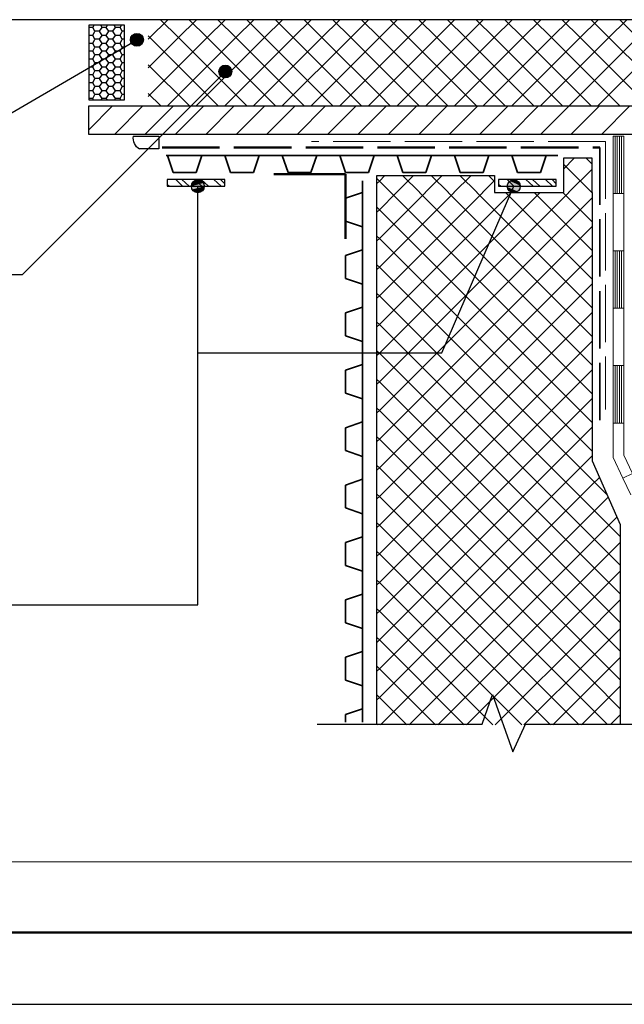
# Model space of a CAD drawing. Header units: millimetres. Extents: x 0 to 21000, y 0 to 14850.
# Tile 2 of 29: x 4516 to 6623, y 0 to 3432. Entities that reach past the tile are written whole.
import ezdxf

# ---------------------------------------------------------------- set-up
doc = ezdxf.new("R2010")
doc.units = ezdxf.units.MM
doc.linetypes.add('______3', pattern=[250, 200, -50])
for name, color, linetype, lineweight in [('Standard', 7, 'Continuous', 25), ('Общий01', 7, 'Continuous', 13), ('Общий02', 7, 'Continuous', 18)]:
    doc.layers.add(name, color=color, linetype=linetype, lineweight=lineweight)

msp = doc.modelspace()

# ---------------------------------------------------------------- hatches: boundary and pattern name
at = {"layer": 'Общий02', "linetype": 'Continuous', "lineweight": -3, "transparency": 33554687}
for points in [[(4901.8, 3362.3), (4924.2, 3339.9), (4904.7, 3373.4)], [(4904.7, 3373.4), (4935.5, 3342.9), (4912.8, 3381.7)], [(4904.7, 3373.4), (4924.2, 3339.9), (4935.5, 3342.9)], [(4912.8, 3381.7), (4943.6, 3351.2), (4924.1, 3384.7)], [(4912.8, 3381.7), (4935.5, 3342.9), (4943.6, 3351.2)], [(4924.1, 3384.7), (4943.6, 3351.2), (4946.6, 3362.3)], [(4924.1, 3384.7), (4946.6, 3362.3), (4935.2, 3381.8)], [(4935.2, 3381.8), (4946.6, 3362.3), (4943.6, 3373.6)], [(4913.1, 3342.8), (4901.8, 3362.3), (4904.7, 3351)], [(4901.8, 3362.3), (4913.1, 3342.8), (4924.2, 3339.9)], [(5210.8, 3257.4), (5248.3, 3235.8), (5216.5, 3267.6)], [(5216.5, 3267.6), (5254, 3246), (5226.7, 3273.3)], [(5216.5, 3267.6), (5248.3, 3235.8), (5254, 3246)], [(5226.7, 3273.3), (5254, 3246), (5254, 3257.4)], [(5226.7, 3273.3), (5254, 3257.4), (5238.1, 3273.3)], [(5238.1, 3273.3), (5254, 3257.4), (5248.3, 3267.6)], [(5210.8, 3246), (5238.1, 3230.1), (5210.8, 3257.4)], [(5210.8, 3257.4), (5238.1, 3230.1), (5248.3, 3235.8)], [(5226.7, 3230.1), (5210.8, 3246), (5216.5, 3235.8)], [(5210.8, 3246), (5226.7, 3230.1), (5238.1, 3230.1)], [(5113.9, 2851.8), (5158.9, 2851.8), (5155.8, 2863)], [(5113.9, 2851.8), (5155.8, 2863), (5117.1, 2863)], [(5117.1, 2840.5), (5158.9, 2851.8), (5113.9, 2851.8)], [(5117.1, 2863), (5155.8, 2863), (5147.7, 2871.1)], [(5117.1, 2863), (5147.7, 2871.1), (5125.2, 2871.1)], [(5117.1, 2840.5), (5155.8, 2840.5), (5158.9, 2851.8)], [(5125.2, 2871.1), (5147.7, 2871.1), (5136.4, 2874.3)], [(6215.2, 2849.1), (6258.1, 2842.9), (6216.8, 2860.7)], [(6219.5, 2838.5), (6250.8, 2833.8), (6215.2, 2849.1)], [(6215.2, 2849.1), (6250.8, 2833.8), (6258.1, 2842.9)], [(6216.8, 2860.7), (6259.7, 2854.4), (6224.2, 2869.8)], [(6216.8, 2860.7), (6258.1, 2842.9), (6259.7, 2854.4)], [(6224.2, 2869.8), (6255.5, 2865.1), (6234.8, 2874)], [(6224.2, 2869.8), (6259.7, 2854.4), (6255.5, 2865.1)], [(6234.8, 2874), (6255.5, 2865.1), (6246.4, 2872.4)], [(5125.2, 2832.4), (5155.8, 2840.5), (5117.1, 2840.5)], [(5125.2, 2832.4), (5147.7, 2832.4), (5155.8, 2840.5)], [(5147.7, 2832.4), (5125.2, 2832.4), (5136.4, 2829.3)], [(6240.1, 2829.6), (6219.5, 2838.5), (6228.5, 2831.1)], [(6219.5, 2838.5), (6240.1, 2829.6), (6250.8, 2833.8)]]:
    msp.add_hatch(color=7, dxfattribs=at).paths.add_polyline_path(points)

# ---------------------------------------------------------------- linework, layer by layer
at = {"layer": 'Standard', "color": 9, "linetype": 'Continuous', "lineweight": 13, "transparency": 33554687}
for p, q in [((4969.1, 3370), (5031.4, 3432.4)), ((5006.7, 3432.4), (5069.1, 3370)), ((5069.1, 3370), (5131.4, 3432.4)), ((5106.7, 3432.4), (5169.1, 3370)), ((5169.1, 3370), (5231.4, 3432.4)), ((5206.7, 3432.4), (5269.1, 3370)), ((5269.1, 3370), (5331.4, 3432.4)), ((5306.7, 3432.4), (5369.1, 3370)), ((5369.1, 3370), (5431.4, 3432.4)), ((5406.7, 3432.4), (5469.1, 3370)), ((5469.1, 3370), (5531.4, 3432.4)), ((5506.7, 3432.4), (5569.1, 3370)), ((5569.1, 3370), (5631.4, 3432.4)), ((5606.7, 3432.4), (5669.1, 3370)), ((5669.1, 3370), (5731.4, 3432.4)), ((5706.7, 3432.4), (5769.1, 3370)), ((5769.1, 3370), (5831.4, 3432.4)), ((5806.7, 3432.4), (5869.1, 3370)), ((5869.1, 3370), (5931.4, 3432.4)), ((5906.7, 3432.4), (5969.1, 3370)), ((5969.1, 3370), (6031.4, 3432.4)), ((6006.7, 3432.4), (6069.1, 3370)), ((6069.1, 3370), (6131.4, 3432.4)), ((6106.7, 3432.4), (6169.1, 3370)), ((6169.1, 3370), (6231.4, 3432.4)), ((6206.7, 3432.4), (6269.1, 3370)), ((6269.1, 3370), (6331.4, 3432.4)), ((6306.7, 3432.4), (6369.1, 3370)), ((6369.1, 3370), (6431.4, 3432.4)), ((6406.7, 3432.4), (6469.1, 3370)), ((6469.1, 3370), (6531.4, 3432.4)), ((6506.7, 3432.4), (6569.1, 3370)), ((6569.1, 3370), (6631.4, 3432.4)), ((6606.7, 3432.4), (6669.1, 3370)), ((4963.5, 3375.6), (4969.1, 3370)), ((4963.5, 3364.4), (4969.1, 3370)), ((4963.5, 3264.4), (5069.1, 3370)), ((4963.5, 3164.4), (5169.1, 3370)), ((4969.1, 3370), (5207.3, 3131.8)), ((5030.9, 3131.8), (5269.1, 3370)), ((5069.1, 3370), (5307.3, 3131.8)), ((5130.9, 3131.8), (5369.1, 3370)), ((5169.1, 3370), (5407.3, 3131.8)), ((5230.9, 3131.8), (5469.1, 3370)), ((5269.1, 3370), (5507.3, 3131.8)), ((5330.9, 3131.8), (5569.1, 3370)), ((5369.1, 3370), (5607.3, 3131.8)), ((5430.9, 3131.8), (5669.1, 3370)), ((5469.1, 3370), (5707.3, 3131.8)), ((5530.9, 3131.8), (5769.1, 3370)), ((5569.1, 3370), (5769.1, 3170)), ((5669.1, 3370), (5769.1, 3270)), ((5769.1, 3270), (5869.1, 3370)), ((5769.1, 3170), (5969.1, 3370)), ((5769.1, 3370), (6007.3, 3131.8)), ((5830.9, 3131.8), (6069.1, 3370)), ((5869.1, 3370), (6107.3, 3131.8)), ((5930.9, 3131.8), (6169.1, 3370)), ((5969.1, 3370), (6207.3, 3131.8)), ((6030.9, 3131.8), (6269.1, 3370)), ((6069.1, 3370), (6307.3, 3131.8)), ((6130.9, 3131.8), (6369.1, 3370)), ((6169.1, 3370), (6407.3, 3131.8)), ((6230.9, 3131.8), (6469.1, 3370)), ((6269.1, 3370), (6507.3, 3131.8)), ((6330.9, 3131.8), (6569.1, 3370)), ((6369.1, 3370), (6607.3, 3131.8)), ((6430.9, 3131.8), (6669.1, 3370)), ((6469.1, 3370), (6707.3, 3131.8)), ((6530.9, 3131.8), (6769.1, 3370)), ((6569.1, 3370), (6769.1, 3170)), ((4963.5, 3275.6), (5107.3, 3131.8)), ((5630.9, 3131.8), (5769.1, 3270)), ((5769.1, 3270), (5907.3, 3131.8)), ((4963.5, 3175.6), (5007.3, 3131.8)), ((5730.9, 3131.8), (5769.1, 3170)), ((5769.1, 3170), (5807.3, 3131.8)), ((6410.8, 2911.8), (6448.5, 2949.5)), ((6410.8, 2928.3), (6509.6, 2829.5)), ((6489.6, 2949.5), (6510.8, 2928.3)), ((5769.1, 2870), (5788.5, 2889.5)), ((5828.5, 2829.5), (5888.5, 2889.5)), ((5849.6, 2889.5), (5909.6, 2829.5)), ((5928.5, 2829.5), (5988.5, 2889.5)), ((5949.6, 2889.5), (6009.6, 2829.5)), ((6028.5, 2829.5), (6088.5, 2889.5)), ((6049.6, 2889.5), (6109.6, 2829.5)), ((6149.6, 2889.5), (6170.8, 2868.3)), ((6428.5, 2829.5), (6510.8, 2911.8)), ((5760.8, 2878.3), (5769.1, 2870)), ((5760.8, 2861.8), (5769.1, 2870)), ((5769.1, 2870), (5809.6, 2829.5)), ((6128.5, 2829.5), (6170.8, 2871.8)), ((5769.1, 2770), (5829.3, 2830.2)), ((5769.1, 2670), (5929.3, 2830.2)), ((5769.1, 2570), (6029.3, 2830.2)), ((5769.1, 2470), (6129.3, 2830.2)), ((5769.1, 2370), (6229.3, 2830.2)), ((5808.9, 2830.2), (6269.1, 2370)), ((5869.1, 2370), (6329.3, 2830.2)), ((5908.9, 2830.2), (6369.1, 2370)), ((5969.1, 2370), (6429.3, 2830.2)), ((6008.9, 2830.2), (6469.1, 2370)), ((6108.9, 2830.2), (6510.8, 2428.3)), ((6208.9, 2830.2), (6510.8, 2528.3)), ((6308.9, 2830.2), (6510.8, 2628.3)), ((6408.9, 2830.2), (6510.8, 2728.3)), ((6508.9, 2830.2), (6510.8, 2828.3)), ((6069.1, 2370), (6510.8, 2811.8)), ((5760.8, 2778.3), (5769.1, 2770)), ((5760.8, 2761.8), (5769.1, 2770)), ((5769.1, 2770), (6169.1, 2370)), ((6169.1, 2370), (6510.8, 2711.8)), ((5760.8, 2678.3), (5769.1, 2670)), ((5760.8, 2661.8), (5769.1, 2670)), ((5769.1, 2670), (6069.1, 2370)), ((6269.1, 2370), (6510.8, 2611.8)), ((5760.8, 2578.3), (5769.1, 2570)), ((5760.8, 2561.8), (5769.1, 2570)), ((5769.1, 2570), (5969.1, 2370)), ((6369.1, 2370), (6510.8, 2511.8)), ((5760.8, 2478.3), (5769.1, 2470)), ((5760.8, 2461.8), (5769.1, 2470)), ((5769.1, 2470), (5869.1, 2370)), ((6469.1, 2370), (6510.8, 2411.8)), ((5760.8, 2378.3), (5769.1, 2370)), ((5760.8, 2361.8), (5769.1, 2370)), ((5769.1, 2270), (5869.1, 2370)), ((5769.1, 2170), (5969.1, 2370)), ((5769.1, 2070), (6069.1, 2370)), ((5769.1, 1970), (6169.1, 2370)), ((5769.1, 1870), (6269.1, 2370)), ((5769.1, 1770), (6369.1, 2370)), ((5769.1, 1670), (6469.1, 2370)), ((5769.1, 2370), (6510.8, 1628.3)), ((5869.1, 2370), (6510.8, 1728.3)), ((5969.1, 2370), (6510.8, 1828.3)), ((6069.1, 2370), (6510.8, 1928.3)), ((6169.1, 2370), (6510.8, 2028.3)), ((6269.1, 2370), (6510.8, 2128.3)), ((6369.1, 2370), (6510.8, 2228.3)), ((6469.1, 2370), (6510.8, 2328.3)), ((5769.1, 1570), (6510.8, 2311.8)), ((5760.8, 2278.3), (5769.1, 2270)), ((5760.8, 2261.8), (5769.1, 2270)), ((5769.1, 2270), (6510.8, 1528.3)), ((5769.1, 1470), (6510.8, 2211.8)), ((5760.8, 2178.3), (5769.1, 2170)), ((5760.8, 2161.8), (5769.1, 2170)), ((5769.1, 2170), (6510.8, 1428.3)), ((5769.1, 1370), (6510.8, 2111.8)), ((5760.8, 2078.3), (5769.1, 2070)), ((5760.8, 2061.8), (5769.1, 2070)), ((5769.1, 2070), (6469.1, 1370)), ((5869.1, 1370), (6510.8, 2011.8)), ((5760.8, 1978.3), (5769.1, 1970)), ((5760.8, 1961.8), (5769.1, 1970)), ((5769.1, 1970), (6369.1, 1370)), ((5969.1, 1370), (6510.8, 1911.8)), ((5760.8, 1878.3), (5769.1, 1870)), ((5760.8, 1861.8), (5769.1, 1870)), ((5769.1, 1870), (6269.1, 1370)), ((6510.8, 1811.8), (6536, 1837)), ((6510.8, 1828.3), (6562.6, 1776.4)), ((6069.1, 1370), (6510.8, 1811.8)), ((5760.8, 1778.3), (5769.1, 1770)), ((5760.8, 1761.8), (5769.1, 1770)), ((5769.1, 1770), (6169.1, 1370)), ((6510.8, 1711.8), (6566.6, 1767.5)), ((6510.8, 1728.3), (6608.5, 1630.6)), ((6169.1, 1370), (6510.8, 1711.8)), ((6510.8, 1611.8), (6597.1, 1698.1)), ((5760.8, 1678.3), (5769.1, 1670)), ((5760.8, 1661.8), (5769.1, 1670)), ((5769.1, 1670), (6069.1, 1370)), ((6510.8, 1628.3), (6608.5, 1530.6)), ((6269.1, 1370), (6510.8, 1611.8)), ((6510.8, 1511.8), (6608.5, 1609.5)), ((5760.8, 1578.3), (5769.1, 1570)), ((5760.8, 1561.8), (5769.1, 1570)), ((5769.1, 1570), (5969.1, 1370)), ((6369.1, 1370), (6510.8, 1511.8)), ((6510.8, 1528.3), (6608.5, 1430.6)), ((5760.8, 1478.3), (5769.1, 1470)), ((6510.8, 1411.8), (6608.5, 1509.5)), ((5760.8, 1461.8), (5769.1, 1470)), ((5769.1, 1470), (5869.1, 1370)), ((6469.1, 1370), (6510.8, 1411.8)), ((6510.8, 1428.3), (6569.1, 1370)), ((6569.1, 1370), (6608.5, 1409.5)), ((5760.8, 1378.3), (5769.1, 1370)), ((5760.8, 1361.8), (5769.1, 1370)), ((5769.1, 1270), (5869.1, 1370)), ((5769.1, 1170), (5969.1, 1370)), ((5769.1, 1070), (6069.1, 1370)), ((5769.1, 1370), (6165, 974.1)), ((5773.1, 974.1), (6169.1, 1370)), ((5869.1, 1370), (6265, 974.1)), ((5873.1, 974.1), (6269.1, 1370)), ((5969.1, 1370), (6365, 974.1)), ((5973.1, 974.1), (6369.1, 1370)), ((6069.1, 1370), (6465, 974.1)), ((6073.1, 974.1), (6469.1, 1370)), ((6169.1, 1370), (6510.8, 1028.3)), ((6269.1, 1370), (6510.8, 1128.3)), ((6369.1, 1370), (6510.8, 1228.3)), ((6469.1, 1370), (6510.8, 1328.3)), ((6510.8, 1311.8), (6569.1, 1370)), ((6569.1, 1370), (6608.5, 1330.6)), ((6173.1, 974.1), (6510.8, 1311.8)), ((6510.8, 1328.3), (6608.5, 1230.6)), ((6510.8, 1211.8), (6608.5, 1309.5)), ((5760.8, 1278.3), (5769.1, 1270)), ((5760.8, 1261.8), (5769.1, 1270)), ((5769.1, 1270), (6065, 974.1)), ((6273.1, 974.1), (6510.8, 1211.8)), ((6510.8, 1228.3), (6608.5, 1130.6)), ((6510.8, 1111.8), (6608.5, 1209.5)), ((5760.8, 1178.3), (5769.1, 1170)), ((5760.8, 1161.8), (5769.1, 1170)), ((5769.1, 1170), (5965, 974.1)), ((6373.1, 974.1), (6510.8, 1111.8)), ((6510.8, 1128.3), (6608.5, 1030.6)), ((6510.8, 1011.8), (6608.5, 1109.5)), ((5760.8, 1078.3), (5769.1, 1070)), ((5760.8, 1061.8), (5769.1, 1070)), ((5769.1, 1070), (5865, 974.1)), ((6473.1, 974.1), (6510.8, 1011.8)), ((6510.8, 1028.3), (6562.9, 976.2)), ((6575.2, 976.2), (6608.5, 1009.5)), ((5760.8, 978.3), (5765, 974.1))]:
    msp.add_line(p, q, dxfattribs=at)
at = {"layer": 'Standard', "color": 253, "linetype": 'Continuous', "lineweight": 13, "true_color": 0xababab, "transparency": 33554687}
for p, q in [((4756.1, 3048.8), (4839.2, 3131.8)), ((4845.7, 3032.3), (4945.2, 3131.8)), ((4951.8, 3032.3), (5051.3, 3131.8)), ((5057.9, 3032.3), (5157.3, 3131.8)), ((5163.9, 3032.3), (5263.4, 3131.8)), ((5270, 3032.3), (5369.5, 3131.8)), ((5376.1, 3032.3), (5475.5, 3131.8)), ((5482.1, 3032.3), (5581.6, 3131.8)), ((5588.2, 3032.3), (5687.7, 3131.8)), ((5694.3, 3032.3), (5793.7, 3131.8)), ((5800.3, 3032.3), (5899.8, 3131.8)), ((5906.4, 3032.3), (6005.9, 3131.8)), ((6012.5, 3032.3), (6111.9, 3131.8)), ((6118.5, 3032.3), (6218, 3131.8)), ((6224.6, 3032.3), (6324.1, 3131.8)), ((6330.7, 3032.3), (6430.1, 3131.8)), ((6436.7, 3032.3), (6536.2, 3131.8)), ((6542.8, 3032.3), (6642.3, 3131.8))]:
    msp.add_line(p, q, dxfattribs=at)
at = {"layer": 'Standard', "color": 7, "linetype": 'Continuous', "lineweight": 18, "transparency": 33554687}
for p, q in [((6583.3, 3026.4), (6583.3, 2626.4)), ((6620.8, 3026.4), (6583.3, 3026.4)), ((6590.8, 3026.4), (6590.8, 2826.4)), ((6598.3, 3026.4), (6598.3, 2826.4)), ((6605.8, 3026.4), (6605.8, 2826.4)), ((6613.3, 3026.4), (6613.3, 2826.4)), ((6620.8, 3026.4), (6620.8, 2626.4)), ((6620.8, 2826.4), (6583.3, 2826.4)), ((6583.3, 2626.4), (6583.3, 2226.4)), ((6620.8, 2626.4), (6583.3, 2626.4)), ((6620.8, 2626.4), (6583.3, 2626.4)), ((6590.8, 2626.4), (6590.8, 2426.4)), ((6598.3, 2626.4), (6598.3, 2426.4)), ((6605.8, 2626.4), (6605.8, 2426.4)), ((6613.3, 2626.4), (6613.3, 2426.4)), ((6620.8, 2626.4), (6620.8, 2226.4)), ((6620.8, 2426.4), (6583.3, 2426.4)), ((6583.3, 2226.4), (6583.3, 1906.4)), ((6620.8, 2226.4), (6583.3, 2226.4)), ((6620.8, 2226.4), (6583.3, 2226.4)), ((6590.8, 2226.4), (6590.8, 2026.4)), ((6598.3, 2226.4), (6598.3, 2026.4)), ((6605.8, 2226.4), (6605.8, 2026.4)), ((6613.3, 2226.4), (6613.3, 2026.4)), ((6620.8, 2226.4), (6620.8, 1914.9)), ((6620.8, 2026.4), (6583.3, 2026.4)), ((6583.3, 1906.4), (6617.8, 1834.3)), ((6620.8, 1914.9), (6651.6, 1850.4)), ((6651.6, 1850.4), (6617.8, 1834.3)), ((6651.6, 1850.4), (6617.8, 1834.3)), ((6617.8, 1834.3), (6645.7, 1776))]:
    msp.add_line(p, q, dxfattribs=at)
at = {"layer": 'Standard', "color": 253, "linetype": '______3', "lineweight": 50, "true_color": 0xa0a0a0, "transparency": 33554687}
msp.add_line((5012.5, 2986.6), (6537.5, 2986.6), dxfattribs=at)
at = {"layer": 'Standard', "color": 7, "linetype": '______3', "lineweight": 18, "transparency": 33554687}
for q in [(5532.7, 3008.2), (6557.7, 2073.2)]:
    msp.add_line((6557.7, 3008.2), q, dxfattribs=at)
at = {"layer": 'Standard', "color": 253, "linetype": '______3', "lineweight": 35, "true_color": 0xa0a0a0, "transparency": 33554687}
msp.add_line((6537.5, 2986.6), (6537.5, 1986.7), dxfattribs=at)
at = {"layer": 'Standard', "color": 7, "linetype": 'Continuous', "lineweight": 35, "transparency": 33554687}
for p, q in [((6390.8, 2959.5), (5025.8, 2959.5)), ((5030.8, 2959.5), (5025.8, 2959.5)), ((5050.8, 2899.5), (5030.8, 2959.5)), ((5150.8, 2959.5), (5130.8, 2899.5)), ((5230.8, 2959.5), (5150.8, 2959.5)), ((5250.8, 2899.5), (5230.8, 2959.5)), ((5350.8, 2959.5), (5330.8, 2899.5)), ((5430.8, 2959.5), (5350.8, 2959.5)), ((5450.8, 2899.5), (5430.8, 2959.5)), ((5550.8, 2959.5), (5530.8, 2899.5)), ((5630.8, 2959.5), (5550.8, 2959.5)), ((5650.8, 2899.5), (5630.8, 2959.5)), ((5750.8, 2959.5), (5730.8, 2899.5)), ((5830.8, 2959.5), (5750.8, 2959.5)), ((5850.8, 2899.5), (5830.8, 2959.5)), ((5950.8, 2959.5), (5930.8, 2899.5)), ((6030.8, 2959.5), (5950.8, 2959.5)), ((6050.8, 2899.5), (6030.8, 2959.5)), ((6150.8, 2959.5), (6130.8, 2899.5)), ((6230.8, 2959.5), (6150.8, 2959.5)), ((6250.8, 2899.5), (6230.8, 2959.5)), ((6350.8, 2959.5), (6330.8, 2899.5)), ((6390.8, 2959.5), (6350.8, 2959.5)), ((5130.8, 2899.5), (5050.8, 2899.5)), ((5330.8, 2899.5), (5250.8, 2899.5)), ((5530.8, 2899.5), (5450.8, 2899.5)), ((5730.8, 2899.5), (5650.8, 2899.5)), ((5930.8, 2899.5), (5850.8, 2899.5)), ((6130.8, 2899.5), (6050.8, 2899.5)), ((6330.8, 2899.5), (6250.8, 2899.5)), ((5710.8, 2870.2), (5710.8, 983.7)), ((5710.8, 2870.2), (5710.8, 2830.2)), ((5710.8, 2830.2), (5650.8, 2810.2)), ((5650.8, 2810.2), (5650.8, 2730.2)), ((5650.8, 2730.2), (5710.8, 2710.2)), ((5710.8, 2710.2), (5710.8, 2630.2)), ((5710.8, 2630.2), (5650.8, 2610.2)), ((5650.8, 2610.2), (5650.8, 2530.2)), ((5650.8, 2530.2), (5710.8, 2510.2)), ((5710.8, 2510.2), (5710.8, 2430.2)), ((5710.8, 2430.2), (5650.8, 2410.2)), ((5650.8, 2410.2), (5650.8, 2330.2)), ((5650.8, 2330.2), (5710.8, 2310.2)), ((5710.8, 2310.2), (5710.8, 2230.2)), ((5710.8, 2230.2), (5650.8, 2210.2)), ((5650.8, 2210.2), (5650.8, 2130.2)), ((5650.8, 2130.2), (5710.8, 2110.2)), ((5710.8, 2110.2), (5710.8, 2030.2)), ((5710.8, 2030.2), (5650.8, 2010.2)), ((5650.8, 2010.2), (5650.8, 1930.2)), ((5650.8, 1930.2), (5710.8, 1910.2)), ((5710.8, 1910.2), (5710.8, 1830.2)), ((5710.8, 1830.2), (5650.8, 1810.2)), ((5650.8, 1810.2), (5650.8, 1730.2)), ((5650.8, 1730.2), (5710.8, 1710.2)), ((5710.8, 1710.2), (5710.8, 1630.2)), ((5710.8, 1630.2), (5650.8, 1610.2)), ((5650.8, 1610.2), (5650.8, 1530.2)), ((5650.8, 1530.2), (5710.8, 1510.2)), ((5710.8, 1510.2), (5710.8, 1430.2)), ((5710.8, 1430.2), (5650.8, 1410.2)), ((5650.8, 1410.2), (5650.8, 1330.2)), ((5650.8, 1330.2), (5710.8, 1310.2)), ((5710.8, 1310.2), (5710.8, 1230.2)), ((5710.8, 1230.2), (5650.8, 1210.2)), ((5650.8, 1210.2), (5650.8, 1130.2)), ((5650.8, 1130.2), (5710.8, 1110.2)), ((5710.8, 1110.2), (5710.8, 1030.2)), ((5710.8, 1030.2), (5650.8, 1010.2)), ((5650.8, 1010.2), (5650.8, 983.7))]:
    msp.add_line(p, q, dxfattribs=at)
at = {"layer": 'Standard', "color": 251, "linetype": 'Continuous', "lineweight": 25, "true_color": 0x656565, "transparency": 33554687}
for p, q in [((6510.8, 2949.5), (6410.8, 2949.5)), ((6410.8, 2949.5), (6410.8, 2829.5)), ((6510.8, 2829.5), (6510.8, 2949.5)), ((5760.8, 2889.5), (6170.8, 2889.5)), ((5760.8, 974.1), (5760.8, 2889.5)), ((6170.8, 2889.5), (6170.8, 2829.5)), ((6170.8, 2829.5), (6410.8, 2829.5)), ((6510.8, 2830.2), (6510.8, 1894.2)), ((6510.8, 1894.2), (6608.5, 1672.2)), ((6608.5, 1672.2), (6608.5, 976.2))]:
    msp.add_line(p, q, dxfattribs=at)
at = {"layer": 'Standard', "color": 251, "linetype": 'Continuous', "lineweight": 50, "true_color": 0x656565, "transparency": 33554687}
for p, q in [((5401.2, 2893.4), (5651.2, 2893.4)), ((5651.2, 2893.4), (5651.2, 2668.4))]:
    msp.add_line(p, q, dxfattribs=at)
at = {"layer": 'Standard', "color": 7, "linetype": 'Continuous', "lineweight": 25, "transparency": 33554687}
msp.add_lwpolyline([(0, 0), (21000, 0), (21000, 14850), (0, 14850), (0, 0)], close=True, dxfattribs=at)
at = {"layer": 'Standard', "color": 7, "linetype": 'Continuous', "lineweight": 50, "transparency": 33554687}
msp.add_lwpolyline([(1000, 14600), (20750, 14600), (20750, 250), (1000, 250), (1000, 14600)], close=True, dxfattribs=at)
at = {"layer": 'Общий01', "color": 240, "linetype": 'Continuous', "lineweight": 18, "transparency": 33554687}
msp.add_line((11228.8, 496.9), (1235.8, 496.9), dxfattribs=at)
at = {"layer": 'Общий02', "color": 7, "linetype": 'Continuous', "lineweight": -3, "transparency": 33554687}
for p, q in [((8610.3, 3432.4), (3130.4, 3432.4)), ((4912.8, 3381.7), (4912.8, 3381.7)), ((4943.6, 3373.6), (4943.6, 3373.6)), ((4904.7, 3351), (4904.7, 3351)), ((4935.5, 3342.9), (4935.5, 3342.9)), ((5216.5, 3267.6), (5216.5, 3267.6)), ((5248.3, 3267.6), (5248.3, 3267.6)), ((5216.5, 3235.8), (5216.5, 3235.8)), ((5248.3, 3235.8), (5248.3, 3235.8)), ((5113.9, 2851.8), (5113.9, 2851.8)), ((5136.4, 2874.3), (5136.4, 2874.3)), ((5158.9, 2851.8), (5158.9, 2851.8)), ((6216.8, 2860.7), (6216.8, 2860.7)), ((6246.4, 2872.4), (6246.4, 2872.4)), ((5136.4, 2829.3), (5136.4, 2829.3)), ((6228.5, 2831.1), (6228.5, 2831.1)), ((6258.1, 2842.9), (6258.1, 2842.9))]:
    msp.add_line(p, q, dxfattribs=at)
at = {"layer": 'Общий02', "color": 1, "linetype": 'Continuous', "lineweight": -3, "true_color": 0xff1c1c, "transparency": 33554687}
for p, q in [((4770.9, 3404.9), (4756.1, 3404.9)), ((4770.9, 3404.9), (4775.1, 3413.3)), ((4777.3, 3392.2), (4770.9, 3404.9)), ((4794.2, 3392.2), (4802.7, 3404.9)), ((4802.7, 3404.9), (4798.4, 3413.3)), ((4817.5, 3404.9), (4802.7, 3404.9)), ((4817.5, 3404.9), (4821.7, 3413.3)), ((4825.9, 3392.2), (4817.5, 3404.9)), ((4840.8, 3392.2), (4849.2, 3404.9)), ((4849.2, 3404.9), (4845, 3413.3)), ((4866.2, 3404.9), (4849.2, 3404.9)), ((4866.2, 3404.9), (4870.4, 3413.3)), ((4872.5, 3392.2), (4866.2, 3404.9)), ((4770.9, 3377.3), (4756.1, 3377.3)), ((4770.9, 3377.3), (4777.3, 3392.2)), ((4777.3, 3364.6), (4770.9, 3377.3)), ((4770.9, 3349.8), (4777.3, 3364.6)), ((4794.2, 3392.2), (4777.3, 3392.2)), ((4794.2, 3364.6), (4777.3, 3364.6)), ((4802.7, 3377.3), (4794.2, 3392.2)), ((4794.2, 3364.6), (4802.7, 3377.3)), ((4802.7, 3349.8), (4794.2, 3364.6)), ((4817.5, 3377.3), (4802.7, 3377.3)), ((4817.5, 3377.3), (4825.9, 3392.2)), ((4825.9, 3364.6), (4817.5, 3377.3)), ((4817.5, 3349.8), (4825.9, 3364.6)), ((4840.8, 3392.2), (4825.9, 3392.2)), ((4840.8, 3364.6), (4825.9, 3364.6)), ((4849.2, 3377.3), (4840.8, 3392.2)), ((4840.8, 3364.6), (4849.2, 3377.3)), ((4849.2, 3349.8), (4840.8, 3364.6)), ((4866.2, 3377.3), (4849.2, 3377.3)), ((4866.2, 3377.3), (4872.5, 3392.2)), ((4872.5, 3364.6), (4866.2, 3377.3)), ((4866.2, 3349.8), (4872.5, 3364.6)), ((4881, 3392.2), (4872.5, 3392.2)), ((4881, 3364.6), (4872.5, 3364.6)), ((4770.9, 3349.8), (4756.1, 3349.8)), ((4777.3, 3337.1), (4770.9, 3349.8)), ((4770.9, 3322.3), (4777.3, 3337.1)), ((4794.2, 3337.1), (4777.3, 3337.1)), ((4794.2, 3337.1), (4802.7, 3349.8)), ((4802.7, 3322.3), (4794.2, 3337.1)), ((4817.5, 3349.8), (4802.7, 3349.8)), ((4825.9, 3337.1), (4817.5, 3349.8)), ((4817.5, 3322.3), (4825.9, 3337.1)), ((4840.8, 3337.1), (4825.9, 3337.1)), ((4840.8, 3337.1), (4849.2, 3349.8)), ((4849.2, 3322.3), (4840.8, 3337.1)), ((4866.2, 3349.8), (4849.2, 3349.8)), ((4872.5, 3337.1), (4866.2, 3349.8)), ((4866.2, 3322.3), (4872.5, 3337.1)), ((4881, 3337.1), (4872.5, 3337.1)), ((4770.9, 3322.3), (4756.1, 3322.3)), ((4777.3, 3309.6), (4770.9, 3322.3)), ((4770.9, 3294.8), (4777.3, 3309.6)), ((4794.2, 3309.6), (4777.3, 3309.6)), ((4794.2, 3309.6), (4802.7, 3322.3)), ((4802.7, 3294.8), (4794.2, 3309.6)), ((4817.5, 3322.3), (4802.7, 3322.3)), ((4825.9, 3309.6), (4817.5, 3322.3)), ((4817.5, 3294.8), (4825.9, 3309.6)), ((4840.8, 3309.6), (4825.9, 3309.6)), ((4840.8, 3309.6), (4849.2, 3322.3)), ((4849.2, 3294.8), (4840.8, 3309.6)), ((4866.2, 3322.3), (4849.2, 3322.3)), ((4872.5, 3309.6), (4866.2, 3322.3)), ((4866.2, 3294.8), (4872.5, 3309.6)), ((4881, 3309.6), (4872.5, 3309.6)), ((4770.9, 3294.8), (4756.1, 3294.8)), ((4770.9, 3267.3), (4756.1, 3267.3)), ((4777.3, 3282.1), (4770.9, 3294.8)), ((4770.9, 3267.3), (4777.3, 3282.1)), ((4777.3, 3254.6), (4770.9, 3267.3)), ((4794.2, 3282.1), (4777.3, 3282.1)), ((4794.2, 3282.1), (4802.7, 3294.8)), ((4802.7, 3267.3), (4794.2, 3282.1)), ((4794.2, 3254.6), (4802.7, 3267.3)), ((4817.5, 3294.8), (4802.7, 3294.8)), ((4817.5, 3267.3), (4802.7, 3267.3)), ((4825.9, 3282.1), (4817.5, 3294.8)), ((4817.5, 3267.3), (4825.9, 3282.1)), ((4825.9, 3254.6), (4817.5, 3267.3)), ((4840.8, 3282.1), (4825.9, 3282.1)), ((4840.8, 3282.1), (4849.2, 3294.8)), ((4849.2, 3267.3), (4840.8, 3282.1)), ((4840.8, 3254.6), (4849.2, 3267.3)), ((4866.2, 3294.8), (4849.2, 3294.8)), ((4866.2, 3267.3), (4849.2, 3267.3)), ((4872.5, 3282.1), (4866.2, 3294.8)), ((4866.2, 3267.3), (4872.5, 3282.1)), ((4872.5, 3254.6), (4866.2, 3267.3)), ((4881, 3282.1), (4872.5, 3282.1)), ((4770.9, 3239.8), (4756.1, 3239.8)), ((4770.9, 3239.8), (4777.3, 3254.6)), ((4777.3, 3227.1), (4770.9, 3239.8)), ((4770.9, 3212.2), (4777.3, 3227.1)), ((4794.2, 3254.6), (4777.3, 3254.6)), ((4794.2, 3227.1), (4777.3, 3227.1)), ((4802.7, 3239.8), (4794.2, 3254.6)), ((4794.2, 3227.1), (4802.7, 3239.8)), ((4802.7, 3212.2), (4794.2, 3227.1)), ((4817.5, 3239.8), (4802.7, 3239.8)), ((4817.5, 3239.8), (4825.9, 3254.6)), ((4825.9, 3227.1), (4817.5, 3239.8)), ((4817.5, 3212.2), (4825.9, 3227.1)), ((4840.8, 3254.6), (4825.9, 3254.6)), ((4840.8, 3227.1), (4825.9, 3227.1)), ((4849.2, 3239.8), (4840.8, 3254.6)), ((4840.8, 3227.1), (4849.2, 3239.8)), ((4849.2, 3212.2), (4840.8, 3227.1)), ((4866.2, 3239.8), (4849.2, 3239.8)), ((4866.2, 3239.8), (4872.5, 3254.6)), ((4872.5, 3227.1), (4866.2, 3239.8)), ((4866.2, 3212.2), (4872.5, 3227.1)), ((4881, 3254.6), (4872.5, 3254.6)), ((4881, 3227.1), (4872.5, 3227.1)), ((4770.9, 3212.2), (4756.1, 3212.2)), ((4777.3, 3199.5), (4770.9, 3212.2)), ((4770.9, 3184.7), (4777.3, 3199.5)), ((4794.2, 3199.5), (4777.3, 3199.5)), ((4794.2, 3199.5), (4802.7, 3212.2)), ((4802.7, 3184.7), (4794.2, 3199.5)), ((4817.5, 3212.2), (4802.7, 3212.2)), ((4825.9, 3199.5), (4817.5, 3212.2)), ((4817.5, 3184.7), (4825.9, 3199.5)), ((4840.8, 3199.5), (4825.9, 3199.5)), ((4840.8, 3199.5), (4849.2, 3212.2)), ((4849.2, 3184.7), (4840.8, 3199.5)), ((4866.2, 3212.2), (4849.2, 3212.2)), ((4872.5, 3199.5), (4866.2, 3212.2)), ((4866.2, 3184.7), (4872.5, 3199.5)), ((4881, 3199.5), (4872.5, 3199.5)), ((4770.9, 3184.7), (4756.1, 3184.7)), ((4777.3, 3172), (4770.9, 3184.7)), ((4770.9, 3157.2), (4777.3, 3172)), ((4794.2, 3172), (4777.3, 3172)), ((4794.2, 3172), (4802.7, 3184.7)), ((4802.7, 3157.2), (4794.2, 3172)), ((4817.5, 3184.7), (4802.7, 3184.7)), ((4825.9, 3172), (4817.5, 3184.7)), ((4817.5, 3157.2), (4825.9, 3172)), ((4840.8, 3172), (4825.9, 3172)), ((4840.8, 3172), (4849.2, 3184.7)), ((4849.2, 3157.2), (4840.8, 3172)), ((4866.2, 3184.7), (4849.2, 3184.7)), ((4872.5, 3172), (4866.2, 3184.7)), ((4866.2, 3157.2), (4872.5, 3172)), ((4881, 3172), (4872.5, 3172)), ((4770.9, 3157.2), (4756.1, 3157.2)), ((4773, 3153), (4770.9, 3157.2)), ((4798.4, 3153), (4802.7, 3157.2)), ((4817.5, 3157.2), (4802.7, 3157.2)), ((4821.7, 3153), (4817.5, 3157.2)), ((4847.1, 3153), (4849.2, 3157.2)), ((4866.2, 3157.2), (4849.2, 3157.2)), ((4868.3, 3153), (4866.2, 3157.2))]:
    msp.add_line(p, q, dxfattribs=at)
at = {"layer": 'Общий02', "color": 5, "linetype": 'Continuous', "lineweight": -3, "true_color": 0x1c1cff, "transparency": 33554687}
for p, q in [((5029.7, 2858.1), (5038.2, 2851.8)), ((5029.7, 2851.8), (5029.7, 2851.8)), ((5059.3, 2875.1), (5082.6, 2851.8)), ((5080.5, 2875.1), (5105.9, 2851.8)), ((5125, 2875.1), (5150.4, 2851.8)), ((5148.2, 2875.1), (5173.6, 2851.8)), ((5192.7, 2875.1), (5218.1, 2851.8)), ((5216, 2875.1), (5230.8, 2860.3)), ((6184.6, 2858.1), (6193, 2851.8)), ((6184.6, 2851.8), (6184.6, 2851.8)), ((6214.2, 2875.1), (6237.5, 2851.8)), ((6235.4, 2875.1), (6260.8, 2851.8)), ((6279.8, 2875.1), (6305.2, 2851.8)), ((6303.1, 2875.1), (6328.5, 2851.8)), ((6347.5, 2875.1), (6372.9, 2851.8)), ((6370.8, 2875.1), (6385.6, 2860.3))]:
    msp.add_line(p, q, dxfattribs=at)
at = {"layer": 'Общий02', "color": 1, "linetype": 'Continuous', "lineweight": -3, "true_color": 0xff1c1c, "transparency": 33554687}
msp.add_lwpolyline([(4756.1, 3153), (4881, 3153), (4881, 3413.3), (4756.1, 3413.3), (4756.1, 3153)], dxfattribs=at)
at = {"layer": 'Общий02', "color": 7, "linetype": 'Continuous', "lineweight": -3, "transparency": 33554687}
for points in [[(1844.2, 3108.8), (4489.2, 3108.8), (4924.2, 3362.3)], [(1775.3, 2544.6), (4525.3, 2544.6), (5232.4, 3251.7)], [(4756.1, 3131.8), (7930.8, 3131.8), (7930.8, 3032.3), (4756.1, 3032.3), (4756.1, 3131.8)], [(4933.7, 2981.2), (4928.1, 2985.1), (4923.2, 2989.6), (4919.1, 2994.8), (4915.9, 3000.5), (4913.5, 3006.6), (4912.1, 3013.1), (4911.7, 3019.8), (4912.4, 3026.5)], [(4911.7, 3026.4), (5000.6, 3026.4), (5000.6, 2982), (4932.9, 2982)], [(1836.4, 1392.4), (5136.4, 1392.4), (5136.4, 2851.8)], [(5136.4, 2270.9), (5986.4, 2270.9), (6237.5, 2851.8)], [(5551.8, 976.2), (6127.5, 976.2), (6163.5, 1079.9), (6234.6, 879.8), (6277.8, 976.2), (8125.6, 976.2)]]:
    msp.add_lwpolyline(points, dxfattribs=at)
at = {"layer": 'Общий02', "color": 5, "linetype": 'Continuous', "lineweight": -3, "true_color": 0x1c1cff, "transparency": 33554687}
for points in [[(5029.7, 2851.8), (5230.8, 2851.8), (5230.8, 2875.1), (5029.7, 2875.1), (5029.7, 2851.8)], [(6184.6, 2851.8), (6385.6, 2851.8), (6385.6, 2875.1), (6184.6, 2875.1), (6184.6, 2851.8)]]:
    msp.add_lwpolyline(points, dxfattribs=at)
at = {"layer": 'Общий02', "color": 7, "linetype": 'Continuous', "lineweight": -3, "transparency": 33554687}
for centre in [(4924.2, 3362.3), (5232.4, 3251.7), (5136.4, 2851.8), (6237.5, 2851.8)]:
    msp.add_circle(centre, 22.5, dxfattribs=at)

doc.saveas('drawing.dxf')
